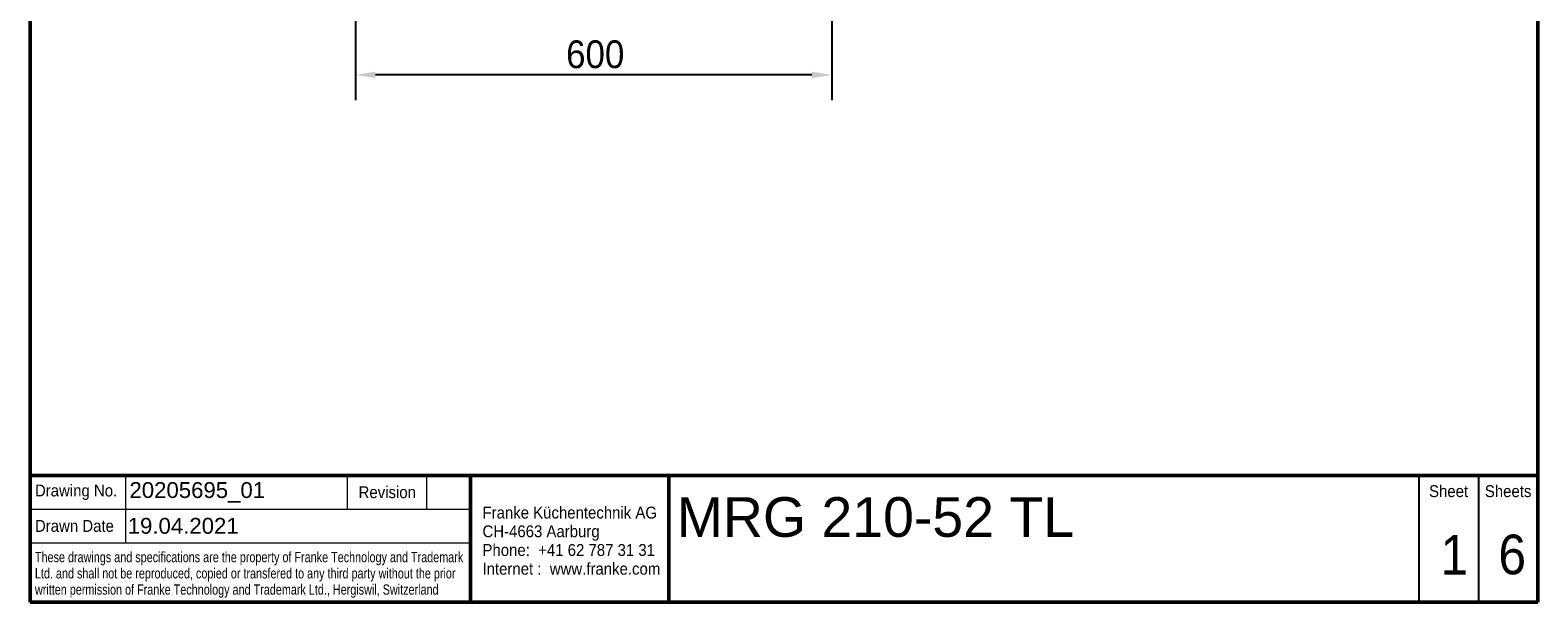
# Model space of a CAD drawing. Header units: millimetres. Extents: x 100 to 2000, y 93 to 4053.
# Tile 1 of 23: x 100 to 2000, y 93 to 821. Entities that reach past the tile are written whole.
import ezdxf
from ezdxf.enums import TextEntityAlignment as Align

# ---------------------------------------------------------------- set-up
doc = ezdxf.new("R2010")
doc.units = ezdxf.units.MM
doc.header["$LTSCALE"] = 10
for name, color, linetype, lineweight in [('Dimensions(ISO)', 7, 'Continuous', 25), ('Sketch Geometry(DIN)', 7, 'Continuous', 50), ('Sketch Geometry(ISO)', 7, 'Continuous', 50), ('Symbole(DIN)', 7, 'Continuous', 25)]:
    doc.layers.add(name, color=color, linetype=linetype, lineweight=lineweight)
doc.styles.add('Text Style20', font='arial.ttf')
doc.styles.add('Text Style40', font='arial.ttf')
doc.styles.add('Text Style9', font='arial.ttf')
doc.styles.add('Text_3.5mm', font='arial.ttf', dxfattribs={"width": 0.9})
doc.styles.add('Text__1.3mm', font='arial.ttf', dxfattribs={"width": 0.9})
doc.styles.add('Text__1.5mm', font='arial.ttf', dxfattribs={"width": 0.9})
doc.styles.add('Text__3.5mm', font='arial.ttf', dxfattribs={"width": 0.9})
doc.styles.add('Text__5.0mm', font='arial.ttf', dxfattribs={"width": 0.9})
doc.dimstyles.new('KS-STANDARD', dxfattribs={"dimscale": 10, "dimtxt": 3.5, "dimasz": 2.5, "dimexe": 3.175, "dimexo": 0, "dimgap": 0.8, "dimtad": 1, "dimdec": 1, "dimrnd": 1e-08, "dimtxsty": 'Text_3.5mm', "dimcen": 0.09, "dimdle": 10, "dimclrd": 7, "dimclre": 7, "dimclrt": 7, "dimadec": 0, "dimazin": 2, "dimtfac": 0.714286, "dimtdec": 4, "dimtmove": 0, "dimatfit": 3, "dimfxl": 0, "dimtolj": 1, "dimlwd": 25, "dimlwe": 25, "dimarcsym": 0})

# ---------------------------------------------------------------- blocks, each defined once
blk = doc.blocks.new('Title Blocks FKT-Marketing')
at = {"layer": 'Sketch Geometry(DIN)', "color": 7, "linetype": 'Continuous', "lineweight": 50}
for p, q in [((97.45, 118.35), (287.45, 118.35)), ((97.45, 118.35), (97.45, 102.35)), ((152.95, 118.35), (152.95, 102.35)), ((177.95, 102.35), (177.95, 118.35)), ((287.45, 102.35), (287.45, 118.35)), ((97.45, 102.35), (287.45, 102.35))]:
    blk.add_line(p, q, dxfattribs=at)
at = {"layer": 'Sketch Geometry(DIN)', "color": 7, "linetype": 'Continuous', "lineweight": 18}
for p, q in [((109.45, 118.35), (109.45, 109.85)), ((137.45, 114.1), (137.45, 118.35)), ((147.45, 114.1), (147.45, 118.35)), ((97.45, 114.1), (152.95, 114.1)), ((97.45, 109.85), (152.95, 109.85))]:
    blk.add_line(p, q, dxfattribs=at)
at = {"layer": 'Sketch Geometry(DIN)', "color": 7, "linetype": 'Continuous', "lineweight": 25}
for p, q in [((272.45, 118.35), (272.45, 102.35)), ((279.95, 118.35), (279.95, 102.35))]:
    blk.add_line(p, q, dxfattribs=at)
at = {"layer": 'Symbole(DIN)', "color": 7, "style": 'Text__1.5mm'}
for s, insert, char_height, width, attachment_point in [('\\fArial|b0|i0;Drawing No.', (98.05, 116.22), 1.4986, 15.7321, 4), ('Revision', (142.45, 116.22), 1.499, 13.4705, 5), ('Sheet', (276.2, 116.35), 1.499, 6.6871, 5), ('Sheets', (283.7, 116.35), 1.499, 6.6871, 5), ('Drawn Date', (98.05, 111.97), 1.499, 13.6702, 4)]:
    blk.add_mtext(s, dxfattribs=dict(at, insert=insert, char_height=char_height, width=width, attachment_point=attachment_point))
at = {"layer": 'Symbole(DIN)', "color": 7, "attachment_point": 4, "line_spacing_factor": 0.944221}
for s, insert, char_height, width, style in [('\\fArial|b0|i0;{\\H1.4986;Franke Küchentechnik AG\\PCH-4663 Aarburg\\PPhone:  +41 62 787 31 31\\PInternet :  www.franke.com}', (154.45, 110.11), 1.4986, 34.1835, 'Text__3.5mm'), ('\\fArial|b0|i0;\\W0.75;These drawings and specifications are the property of Franke Technology and Trademark Ltd. and shall not be reproduced, copied or transfered to any third party without the prior written permission of Franke Technology and Trademark Ltd., Hergiswil, Switzerland', (98.05, 105.81), 1.3, 54.5435, 'Text__1.3mm')]:
    blk.add_mtext(s, dxfattribs=dict(at, insert=insert, char_height=char_height, width=width, style=style))
at = {"layer": 'Symbole(DIN)', "color": 7}
for tag, p, height, style in [('Document_Number_001', (109.96, 115.5), 2, 'Text Style40'), ('Title_001', (178.93, 110.6), 5, 'Text Style20'), ('Drawn_Date_001', (109.74, 110.99), 2, 'Text Style40')]:
    blk.add_attdef(tag, p, '', height=height, dxfattribs=dict(at, style=style))
at = {"layer": 'Symbole(DIN)', "color": 7, "style": 'Text Style40'}
blk.add_attdef('Revision_Index_1', text='', height=2, dxfattribs=at).set_placement((150.2, 116.22), align=Align.MIDDLE_CENTER)
at = {"layer": 'Symbole(DIN)', "color": 7, "style": 'Text__5.0mm', "width": 0.9}
for tag, p in [('Sheet_number_001', (275.18, 105.84)), ('Number_of_sheets_001', (282.47, 105.88))]:
    blk.add_attdef(tag, p, '', height=5, dxfattribs=at)
at = {"layer": 'Symbole(DIN)', "color": 7, "style": 'Text Style9'}
blk.add_attdef('Auxiliary_Remark1', text='', height=3.5, dxfattribs=at).set_placement((179.45, 105.85), align=Align.MIDDLE_LEFT)
blk = doc.blocks.new('Borders Marketing Border')
at = {"layer": 'Sketch Geometry(ISO)'}
for p, q in [((10, 10), (10, 287)), ((200, 287), (200, 10)), ((200, 10), (10, 10))]:
    blk.add_line(p, q, dxfattribs=at)
blk = doc.blocks.new('*D7')
at = {"layer": 'Defpoints', "color": 0, "linetype": 'Continuous'}
for p in [(510.2, 864.9), (1110.2, 864.9), (510.2, 764.9)]:
    blk.add_point(p, dxfattribs=at)
at = {"layer": 'Dimensions(ISO)', "color": 7, "linetype": 'Continuous', "lineweight": 25}
for p, q in [((510.2, 864.9), (510.2, 733.1)), ((1110.2, 864.9), (1110.2, 733.1)), ((1085.2, 764.9), (535.2, 764.9))]:
    blk.add_line(p, q, dxfattribs=at)
at = {"layer": 'Dimensions(ISO)', "color": 7, "linetype": 'Continuous'}
for points in [[(535.2, 769), (535.2, 760.7), (510.2, 764.9)], [(1085.2, 769), (1085.2, 760.7), (1110.2, 764.9)]]:
    blk.add_solid(points, dxfattribs=at)
at = {"layer": 'Dimensions(ISO)', "color": 7, "linetype": 'Continuous', "lineweight": 25, "insert": (775.4, 790.7), "char_height": 35, "attachment_point": 4, "style": 'Text_3.5mm'}
blk.add_mtext('\\A1;600', dxfattribs=at)

msp = doc.modelspace()

# ---------------------------------------------------------------- block references
at = {"xscale": 10, "yscale": 10, "zscale": 10}
msp.add_blockref('Borders Marketing Border', (0, 0), dxfattribs=at)
msp.add_blockref('Title Blocks FKT-Marketing', (-874.46, -923.48), dxfattribs=at).add_auto_attribs({'Title_001': 'MRG 210-52 TL', 'Document_Number_001': '20205695_01', 'Drawn_Date_001': '19.04.2021', 'Sheet_number_001': '1', 'Number_of_sheets_001': '6'})

# ---------------------------------------------------------------- dimensions: what is measured, and where the dimension line sits
at = {"layer": 'Dimensions(ISO)', "color": 7, "linetype": 'Continuous', "lineweight": 25}
dim = msp.add_linear_dim(base=(510.21, 764.85), p1=(1110.21, 864.85), p2=(510.21, 864.85), dimstyle='KS-STANDARD', override={"dimgap": 0.8, "dimdec": 1, "dimtol": 0, "dimlim": 0, "dimtp": 0, "dimtm": 0, "dimtdec": 4, "dimtofl": 0, "dimatfit": 1}, dxfattribs=at)
dim.commit()
dim.dimension.update_dxf_attribs({"geometry": '*D7', "text_midpoint": (810.21, 764.85), "dimtype": 160})

doc.saveas('drawing.dxf')
